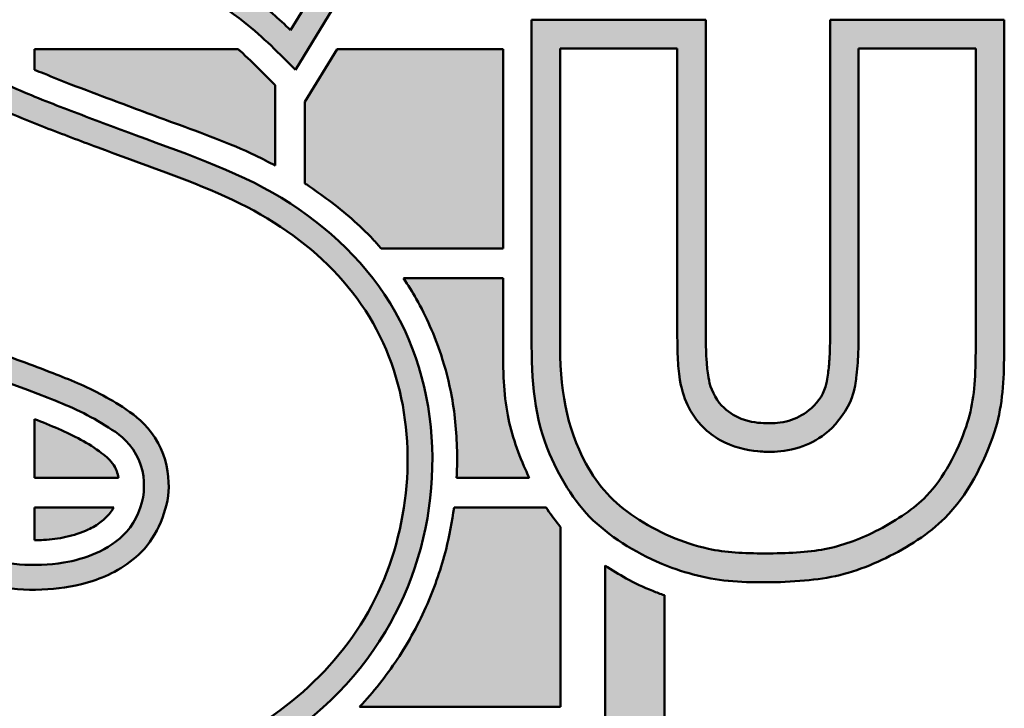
# Model space of a CAD drawing. Header units: inches. Extents: x 12 to 564, y 10 to 374.
# Tile 142 of 159: x 463.11 to 469.71, y 37.15 to 41.76. Entities that reach past the tile are written whole.
import ezdxf
from ezdxf.enums import TextEntityAlignment as Align

# ---------------------------------------------------------------- set-up
doc = ezdxf.new("R2010")
doc.units = ezdxf.units.IN
doc.header["$LTSCALE"] = 16
doc.header["$MEASUREMENT"] = 0
doc.layers.add('No Plot', color=7, linetype='Continuous', lineweight=25, plot=False)
doc.layers.add('Title (ANSI)', color=7, linetype='Continuous', lineweight=50)
doc.styles.get("Standard").update_dxf_attribs({"font": 'arial.ttf'})

# ---------------------------------------------------------------- blocks, each defined once
blk = doc.blocks.new('Title Blocks SB TITLE-KS')
at = {"lineweight": 25}
h = blk.add_hatch(color=256, dxfattribs=at)
edge = h.paths.add_edge_path()
edge.add_arc((48.40152, 4.51475), 0.09685, 0, 90)
edge.add_line((48.40152, 4.61161), (48.05526, 4.61161))
edge.add_arc((48.05526, 4.51475), 0.09685, 90, 180)
edge.add_line((47.95841, 4.51475), (47.95841, 4.0462))
edge.add_arc((48.05526, 4.0462), 0.09685, 180, 270)
edge.add_line((48.05526, 3.94935), (48.40152, 3.94935))
edge.add_arc((48.40152, 4.0462), 0.09685, 270, 360)
edge.add_line((48.49837, 4.0462), (48.49837, 4.14159))
edge.add_spline(control_points=[(48.49837, 4.14159), (48.49674, 4.14216), (48.49127, 4.14423), (48.48285, 4.1482), (48.47639, 4.15214), (48.47352, 4.15405)], knot_values=[0.312367, 0.312367, 0.312367, 0.312367, 0.32717, 0.362458, 0.391961, 0.391961, 0.391961, 0.391961], degree=3, periodic=0)
edge.add_line((48.47352, 4.15405), (48.47352, 4.0462))
edge.add_arc((48.40152, 4.0462), 0.07201, -90, 0, ccw=False)
edge.add_line((48.40152, 3.9742), (48.05526, 3.9742))
edge.add_arc((48.05526, 4.0462), 0.07201, 180, 270, ccw=False)
edge.add_line((47.98326, 4.0462), (47.98326, 4.51475))
edge.add_arc((48.05526, 4.51475), 0.07201, 90, 180, ccw=False)
edge.add_line((48.05526, 4.58676), (48.40152, 4.58676))
edge.add_arc((48.40152, 4.51475), 0.07201, 0, 90, ccw=False)
edge.add_line((48.47352, 4.51475), (48.47352, 4.39432))
edge.add_line((48.47352, 4.39432), (48.49837, 4.39432))
edge.add_line((48.49837, 4.39432), (48.49837, 4.51475))
h = blk.add_hatch(color=256, dxfattribs=at)
edge = h.paths.add_edge_path(flags=0)
edge.add_line((48.12203, 4.19792), (48.07237, 4.12468))
edge.add_spline(control_points=[(48.07237, 4.12468), (48.08389, 4.11436), (48.09548, 4.10497), (48.1369, 4.07786), (48.17135, 4.06544), (48.24063, 4.05715), (48.276, 4.06176), (48.33855, 4.08984), (48.36454, 4.11294), (48.39253, 4.17257), (48.39486, 4.20835), (48.37856, 4.25428), (48.36942, 4.26818), (48.3454, 4.29168), (48.33089, 4.3011), (48.29802, 4.31591), (48.27935, 4.32222), (48.25363, 4.33182), (48.24634, 4.33454), (48.23533, 4.33884), (48.23162, 4.34033), (48.224, 4.34352), (48.22001, 4.34514), (48.21321, 4.34882), (48.21091, 4.3502), (48.20638, 4.35343), (48.20447, 4.35505), (48.20197, 4.35724), (48.20106, 4.35808), (48.199, 4.36015), (48.19699, 4.36238), (48.19312, 4.3686), (48.19131, 4.37405), (48.18977, 4.38455), (48.19071, 4.39197), (48.19852, 4.40627), (48.20538, 4.41189), (48.21682, 4.41762), (48.22254, 4.41883), (48.23386, 4.42083), (48.24174, 4.42163), (48.26144, 4.42055), (48.27079, 4.41817), (48.2967, 4.41012), (48.31235, 4.40213), (48.33186, 4.38735), (48.33705, 4.38273), (48.34187, 4.37809)], knot_values=[-2.611226, -2.611226, -2.611226, -2.611226, -2.473136, -2.473136, -2.145661, -2.145661, -1.818185, -1.818185, -1.490709, -1.490709, -1.163233, -1.163233, -0.99479, -0.99479, -0.826346, -0.826346, -0.657902, -0.657902, -0.591756, -0.591756, -0.558682, -0.558682, -0.525609, -0.525609, -0.510315, -0.510315, -0.49502, -0.49502, -0.487373, -0.487373, -0.479726, -0.479726, -0.467251, -0.467251, -0.439818, -0.439818, -0.412386, -0.412386, -0.379958, -0.379958, -0.329557, -0.329557, -0.253484, -0.253484, -0.126742, -0.126742, -0.073489, -0.073489, -0.073489, -0.073489], degree=3, periodic=0)
edge.add_line((48.34187, 4.37809), (48.38437, 4.44768))
edge.add_spline(control_points=[(48.38437, 4.44768), (48.36984, 4.46058), (48.35492, 4.47092), (48.31603, 4.48994), (48.29255, 4.49679), (48.2444, 4.50262), (48.21998, 4.50151), (48.16496, 4.4877), (48.13463, 4.47054), (48.09741, 4.42244), (48.08876, 4.39067), (48.09406, 4.32612), (48.11238, 4.29672), (48.16204, 4.2633), (48.18843, 4.25407), (48.22454, 4.24123), (48.23339, 4.23805), (48.24908, 4.23194), (48.25609, 4.22915), (48.26707, 4.22317), (48.27011, 4.22144), (48.27824, 4.21571), (48.28291, 4.21157), (48.2898, 4.19909), (48.29087, 4.19254), (48.29065, 4.17731), (48.28581, 4.16628), (48.27312, 4.15344), (48.26581, 4.1499), (48.2526, 4.1455), (48.24636, 4.14453), (48.22631, 4.14321), (48.21314, 4.14575), (48.18202, 4.15533), (48.16451, 4.164), (48.1386, 4.18235), (48.12988, 4.19017), (48.12203, 4.19792)], knot_values=[-2.555229, -2.555229, -2.555229, -2.555229, -2.376769, -2.376769, -2.149637, -2.149637, -1.922505, -1.922505, -1.607123, -1.607123, -1.30312, -1.30312, -0.964844, -0.964844, -0.715304, -0.715304, -0.636453, -0.636453, -0.578469, -0.578469, -0.548739, -0.548739, -0.524389, -0.524389, -0.500038, -0.500038, -0.459859, -0.459859, -0.419679, -0.419679, -0.3795, -0.3795, -0.289027, -0.289027, -0.136823, -0.136823, -0.048673, -0.048673, -0.048673, -0.048673], degree=3, periodic=0)
edge = h.paths.add_edge_path()
edge.add_spline(control_points=[(48.05877, 4.12306), (48.07642, 4.10673), (48.09429, 4.09204), (48.15847, 4.05615), (48.21024, 4.0445), (48.30856, 4.0583), (48.35637, 4.08425), (48.3931, 4.14568), (48.39985, 4.16802), (48.4022, 4.21363), (48.39794, 4.23653), (48.37732, 4.2766), (48.36106, 4.293), (48.32242, 4.31816), (48.29987, 4.32565), (48.2689, 4.33717), (48.26094, 4.34013), (48.2448, 4.34624), (48.23696, 4.34925), (48.22466, 4.35454), (48.22049, 4.35639), (48.21433, 4.36041), (48.21255, 4.36178), (48.20944, 4.36445), (48.20838, 4.36534), (48.20455, 4.36933), (48.20203, 4.37377), (48.20045, 4.38177), (48.2006, 4.38505), (48.20342, 4.39561), (48.20846, 4.40147), (48.21976, 4.40787), (48.22523, 4.40882), (48.23771, 4.41095), (48.2462, 4.41144), (48.26434, 4.40899), (48.27395, 4.40669), (48.29761, 4.3981), (48.31075, 4.39075), (48.33042, 4.3751), (48.33723, 4.36826), (48.34385, 4.36145)], knot_values=[0.037533, 0.037533, 0.037533, 0.037533, 0.245712, 0.245712, 0.69376, 0.69376, 1.141808, 1.141808, 1.351168, 1.351168, 1.560529, 1.560529, 1.769889, 1.769889, 1.97925, 1.97925, 2.052495, 2.052495, 2.125741, 2.125741, 2.160647, 2.160647, 2.175364, 2.175364, 2.190081, 2.190081, 2.204798, 2.204798, 2.226856, 2.226856, 2.25866, 2.25866, 2.299207, 2.299207, 2.357342, 2.357342, 2.438939, 2.438939, 2.556981, 2.556981, 2.637491, 2.637491, 2.637491, 2.637491], degree=3, periodic=0)
edge.add_line((48.34385, 4.36145), (48.39766, 4.44957))
edge.add_spline(control_points=[(48.39766, 4.44957), (48.38525, 4.46139), (48.37272, 4.47156), (48.34147, 4.4899), (48.32364, 4.49766), (48.26483, 4.51421), (48.22114, 4.51509), (48.15046, 4.49178), (48.12138, 4.47317), (48.08532, 4.4202), (48.07761, 4.38649), (48.08465, 4.32746), (48.09673, 4.30286), (48.13207, 4.26884), (48.15172, 4.25791), (48.19505, 4.24018), (48.21726, 4.23329), (48.2482, 4.22115), (48.25622, 4.21779), (48.26789, 4.21032), (48.27184, 4.20824), (48.27987, 4.19697), (48.28078, 4.19046), (48.27987, 4.17908), (48.27697, 4.17256), (48.26952, 4.16416), (48.26482, 4.16119), (48.25583, 4.15723), (48.25129, 4.15605), (48.23437, 4.15321), (48.22193, 4.15456), (48.19929, 4.16046), (48.18886, 4.16469), (48.16147, 4.17777), (48.14516, 4.18953), (48.12778, 4.20666), (48.12415, 4.21045), (48.12058, 4.21423)], knot_values=[0.02353, 0.02353, 0.02353, 0.02353, 0.173405, 0.173405, 0.346811, 0.346811, 0.721067, 0.721067, 1.018589, 1.018589, 1.316111, 1.316111, 1.56375, 1.56375, 1.767978, 1.767978, 1.972206, 1.972206, 2.042372, 2.042372, 2.075171, 2.075171, 2.10797, 2.10797, 2.140769, 2.140769, 2.173568, 2.173568, 2.206366, 2.206366, 2.298331, 2.298331, 2.390296, 2.390296, 2.545872, 2.545872, 2.590393, 2.590393, 2.590393, 2.590393], degree=3, periodic=0)
edge.add_line((48.12058, 4.21423), (48.05877, 4.12306))
h = blk.add_hatch(color=256, dxfattribs=at)
edge = h.paths.add_edge_path(flags=0)
edge.add_spline(control_points=[(48.45468, 4.24935), (48.45463, 4.22776), (48.45716, 4.21204), (48.47084, 4.18711), (48.47694, 4.18044), (48.49531, 4.16809), (48.50617, 4.16343), (48.52413, 4.15946), (48.53155, 4.15913), (48.54964, 4.15915), (48.55837, 4.15951), (48.57262, 4.16228), (48.57972, 4.16483), (48.59456, 4.17225), (48.60199, 4.17715), (48.61399, 4.18877), (48.62007, 4.19934), (48.62735, 4.21926), (48.62833, 4.22673), (48.62875, 4.24105), (48.62878, 4.24524), (48.62881, 4.24934)], knot_values=[-1.0351, -1.0351, -1.0351, -1.0351, -0.845278, -0.845278, -0.724245, -0.724245, -0.603213, -0.603213, -0.51975, -0.51975, -0.436286, -0.436286, -0.352823, -0.352823, -0.26259, -0.26259, -0.136738, -0.136738, -0.03667, -0.03667, 0, 0, 0, 0], degree=3, periodic=0)
edge.add_line((48.62881, 4.24934), (48.62881, 4.37047))
edge.add_line((48.62881, 4.37047), (48.57971, 4.37047))
edge.add_line((48.57971, 4.37047), (48.57971, 4.24935))
edge.add_spline(control_points=[(48.57971, 4.24935), (48.57968, 4.2471), (48.57965, 4.24504), (48.57944, 4.23961), (48.57907, 4.23565), (48.57855, 4.23125), (48.57819, 4.22792), (48.57519, 4.21959), (48.57103, 4.21366), (48.56339, 4.20714), (48.56026, 4.20549), (48.55237, 4.20253), (48.54763, 4.2018), (48.54135, 4.2016), (48.54061, 4.20163), (48.53327, 4.20221), (48.52676, 4.20366), (48.51916, 4.208), (48.5167, 4.20985), (48.51229, 4.21422), (48.50956, 4.21816), (48.50653, 4.22458), (48.50547, 4.22863), (48.50444, 4.23434), (48.50426, 4.23672), (48.50383, 4.24369), (48.5039, 4.24626), (48.5038, 4.24935)], knot_values=[-0.185107, -0.185107, -0.185107, -0.185107, -0.169088, -0.169088, -0.145818, -0.145818, -0.135706, -0.135706, -0.123096, -0.123096, -0.110487, -0.110487, -0.097877, -0.097877, -0.085267, -0.085267, -0.068464, -0.068464, -0.060062, -0.060062, -0.05166, -0.05166, -0.043258, -0.043258, -0.022628, -0.022628, 0, 0, 0, 0], degree=3, periodic=0)
edge.add_line((48.5038, 4.24935), (48.5038, 4.37047))
edge.add_line((48.5038, 4.37047), (48.45468, 4.37047))
edge.add_line((48.45468, 4.37047), (48.45468, 4.24935))
edge = h.paths.add_edge_path()
edge.add_line((48.64074, 4.38239), (48.56779, 4.38239))
edge.add_line((48.56779, 4.38239), (48.56779, 4.24935))
edge.add_spline(control_points=[(48.56779, 4.24935), (48.56774, 4.24638), (48.5677, 4.24341), (48.56737, 4.23841), (48.5672, 4.2365), (48.56668, 4.23259), (48.56657, 4.22998), (48.56291, 4.22225), (48.55947, 4.21918), (48.55424, 4.21591), (48.55149, 4.21468), (48.54464, 4.21342), (48.54256, 4.21363), (48.53859, 4.21368), (48.53423, 4.21395), (48.52743, 4.21677), (48.52487, 4.21841), (48.51976, 4.22377), (48.5176, 4.22867), (48.5164, 4.23507), (48.51633, 4.2362), (48.51574, 4.24303), (48.51585, 4.24577), (48.51572, 4.24935)], knot_values=[0, 0, 0, 0, 0.023718, 0.023718, 0.037964, 0.037964, 0.052211, 0.052211, 0.066457, 0.066457, 0.080704, 0.080704, 0.09495, 0.09495, 0.111952, 0.111952, 0.126093, 0.126093, 0.140233, 0.140233, 0.158287, 0.158287, 0.185107, 0.185107, 0.185107, 0.185107], degree=3, periodic=0)
edge.add_line((48.51572, 4.24935), (48.51572, 4.38239))
edge.add_line((48.51572, 4.38239), (48.44276, 4.38239))
edge.add_line((48.44276, 4.38239), (48.44276, 4.24935))
edge.add_spline(control_points=[(48.44276, 4.24935), (48.44271, 4.23118), (48.44382, 4.21583), (48.45522, 4.18948), (48.46161, 4.179), (48.4788, 4.16391), (48.49007, 4.15727), (48.51102, 4.14971), (48.52068, 4.14764), (48.54103, 4.14679), (48.55299, 4.14713), (48.5725, 4.14961), (48.58203, 4.15275), (48.60026, 4.16166), (48.60925, 4.16741), (48.62509, 4.18315), (48.63223, 4.19666), (48.6398, 4.21975), (48.64047, 4.22938), (48.6407, 4.24352), (48.64072, 4.24646), (48.64074, 4.24934)], knot_values=[0, 0, 0, 0, 0.155412, 0.155412, 0.272387, 0.272387, 0.389362, 0.389362, 0.485779, 0.485779, 0.582195, 0.582195, 0.678612, 0.678612, 0.775028, 0.775028, 0.910851, 0.910851, 1.009598, 1.009598, 1.0351, 1.0351, 1.0351, 1.0351], degree=3, periodic=0)
edge.add_line((48.64074, 4.24934), (48.64074, 4.38239))
h = blk.add_hatch(color=256, dxfattribs=at)
edge = h.paths.add_edge_path()
edge.add_line((48.2346, 4.37015), (48.2346, 4.36155))
edge.add_spline(control_points=[(48.2346, 4.36155), (48.23592, 4.361), (48.241, 4.35893), (48.25181, 4.35461), (48.27005, 4.34781), (48.2959, 4.33812), (48.31909, 4.32987), (48.33271, 4.32289), (48.33542, 4.32141)], knot_values=[0.555083, 0.555083, 0.555083, 0.555083, 0.567375, 0.602123, 0.654854, 0.734241, 0.838869, 0.865294, 0.865294, 0.865294, 0.865294], degree=3, periodic=0)
edge.add_line((48.33542, 4.32141), (48.33542, 4.35504))
edge.add_spline(control_points=[(48.33542, 4.35504), (48.33333, 4.35713), (48.32849, 4.36198), (48.32335, 4.36707), (48.32013, 4.3699), (48.31984, 4.37015)], knot_values=[0.041752, 0.041752, 0.041752, 0.041752, 0.06708, 0.100477, 0.103769, 0.103769, 0.103769, 0.103769], degree=3, periodic=0)
edge.add_line((48.31984, 4.37015), (48.2346, 4.37015))
h = blk.add_hatch(color=256, dxfattribs=at)
edge = h.paths.add_edge_path()
edge.add_spline(control_points=[(48.34784, 4.31396), (48.34809, 4.31379), (48.35153, 4.31153), (48.36155, 4.30443), (48.37207, 4.29543), (48.37868, 4.28802), (48.37982, 4.28669)], knot_values=[0.906651, 0.906651, 0.906651, 0.906651, 0.90917, 0.941929, 1.011995, 1.027017, 1.027017, 1.027017, 1.027017], degree=3, periodic=0)
edge.add_line((48.37982, 4.28669), (48.43083, 4.28669))
edge.add_line((48.43083, 4.28669), (48.43083, 4.37015))
edge.add_line((48.43083, 4.37015), (48.36129, 4.37015))
edge.add_line((48.36129, 4.37015), (48.34784, 4.34813))
edge.add_line((48.34784, 4.34813), (48.34784, 4.31396))
h = blk.add_hatch(color=256, dxfattribs=at)
edge = h.paths.add_edge_path()
edge.add_spline(control_points=[(48.38919, 4.27427), (48.39107, 4.27146), (48.39731, 4.26132), (48.40459, 4.2448), (48.41029, 4.2228), (48.41174, 4.20539), (48.41154, 4.19404), (48.41139, 4.19081)], knot_values=[1.071466, 1.071466, 1.071466, 1.071466, 1.100369, 1.173443, 1.225153, 1.294598, 1.322345, 1.322345, 1.322345, 1.322345], degree=3, periodic=0)
edge.add_line((48.41139, 4.19081), (48.44179, 4.19081))
edge.add_spline(control_points=[(48.44179, 4.19081), (48.44124, 4.19194), (48.43706, 4.2008), (48.43241, 4.21476), (48.43078, 4.23355), (48.43081, 4.24382), (48.43083, 4.24935)], knot_values=[0, 0, 0, 0, 0.010768, 0.083825, 0.124461, 0.17188, 0.17188, 0.17188, 0.17188], degree=3, periodic=0)
edge.add_line((48.43083, 4.24935), (48.43083, 4.27427))
edge.add_line((48.43083, 4.27427), (48.38919, 4.27427))
h = blk.add_hatch(color=256, dxfattribs=at)
edge = h.paths.add_edge_path()
edge.add_spline(control_points=[(48.26975, 4.19081), (48.26941, 4.19265), (48.26799, 4.19681), (48.25927, 4.20425), (48.24773, 4.2101), (48.23799, 4.21405), (48.2346, 4.21536)], knot_values=[1966.349707, 1966.349707, 1966.349707, 1966.349707, 1982.19095, 2002.907504, 2061.8723, 2093.061573, 2093.061573, 2093.061573, 2093.061573], degree=3, periodic=0)
edge.add_line((48.2346, 4.21536), (48.2346, 4.19081))
edge.add_line((48.2346, 4.19081), (48.26975, 4.19081))
h = blk.add_hatch(color=256, dxfattribs=at)
edge = h.paths.add_edge_path()
edge.add_line((48.2346, 4.17839), (48.2346, 4.16462))
edge.add_spline(control_points=[(48.2346, 4.16462), (48.23587, 4.16463), (48.24028, 4.16479), (48.24792, 4.16576), (48.2561, 4.16833), (48.26232, 4.17197), (48.26578, 4.17535), (48.26735, 4.17759), (48.26782, 4.17839)], knot_values=[2129.62752, 2129.62752, 2129.62752, 2129.62752, 2140.522986, 2167.432622, 2195.448804, 2213.336559, 2228.733772, 2236.572499, 2236.572499, 2236.572499, 2236.572499], degree=3, periodic=0)
edge.add_line((48.26782, 4.17839), (48.2346, 4.17839))
h = blk.add_hatch(color=256, dxfattribs=at)
edge = h.paths.add_edge_path()
edge.add_spline(control_points=[(48.41029, 4.17839), (48.40952, 4.17248), (48.40689, 4.15872), (48.39949, 4.13704), (48.38733, 4.11472), (48.37654, 4.10107), (48.37073, 4.09492)], knot_values=[1.357971, 1.357971, 1.357971, 1.357971, 1.409019, 1.477651, 1.553467, 1.625834, 1.625834, 1.625834, 1.625834], degree=3, periodic=0)
edge.add_line((48.37073, 4.09492), (48.45489, 4.09492))
edge.add_line((48.45489, 4.09492), (48.45489, 4.17016))
edge.add_spline(control_points=[(48.45489, 4.17016), (48.45293, 4.17252), (48.45092, 4.17527), (48.44904, 4.17811), (48.44886, 4.17839)], knot_values=[0.212704, 0.212704, 0.212704, 0.212704, 0.238923, 0.24178, 0.24178, 0.24178, 0.24178], degree=3, periodic=0)
edge.add_line((48.44886, 4.17839), (48.41029, 4.17839))
at = {"layer": 'No Plot', "color": 7, "linetype": 'Continuous', "lineweight": 25}
for p, q in [((48.39766, 4.44957), (48.34385, 4.36145)), ((48.38437, 4.44768), (48.34187, 4.37809)), ((48.51572, 4.38239), (48.44276, 4.38239)), ((48.44276, 4.38239), (48.44276, 4.24935)), ((48.51572, 4.38239), (48.51572, 4.24935)), ((48.56779, 4.38239), (48.64074, 4.38239)), ((48.56779, 4.38239), (48.56779, 4.24935)), ((48.64074, 4.38239), (48.64074, 4.24934)), ((48.2346, 4.37015), (48.31984, 4.37015)), ((48.2346, 4.36155), (48.2346, 4.37015)), ((48.36129, 4.37015), (48.34784, 4.34813)), ((48.36129, 4.37015), (48.43083, 4.37015)), ((48.43083, 4.37015), (48.43083, 4.28669)), ((48.5038, 4.37047), (48.45468, 4.37047)), ((48.45468, 4.37047), (48.45468, 4.24935)), ((48.5038, 4.37047), (48.5038, 4.24935)), ((48.57971, 4.37047), (48.62881, 4.37047)), ((48.57971, 4.37047), (48.57971, 4.24935)), ((48.62881, 4.37047), (48.62881, 4.24934)), ((48.33542, 4.32141), (48.33542, 4.35504)), ((48.34784, 4.31396), (48.34784, 4.34813)), ((48.43083, 4.28669), (48.37982, 4.28669)), ((48.43083, 4.27427), (48.38919, 4.27427)), ((48.43083, 4.27427), (48.43083, 4.24935)), ((48.2346, 4.19081), (48.2346, 4.21536)), ((48.2346, 4.19081), (48.26975, 4.19081)), ((48.41139, 4.19081), (48.44179, 4.19081)), ((48.2346, 4.17839), (48.26782, 4.17839)), ((48.2346, 4.16462), (48.2346, 4.17839)), ((48.41029, 4.17839), (48.44886, 4.17839)), ((48.45489, 4.09492), (48.45489, 4.17016)), ((48.47352, 4.15405), (48.47352, 4.0462)), ((48.49837, 4.14159), (48.49837, 4.0462)), ((48.37073, 4.09492), (48.45489, 4.09492))]:
    blk.add_line(p, q, dxfattribs=at)
for points, knots in [([(48.39766, 4.44957), (48.38525, 4.46139), (48.37272, 4.47156), (48.34147, 4.4899), (48.32364, 4.49766), (48.26483, 4.51421), (48.22114, 4.51509), (48.15046, 4.49178), (48.12138, 4.47317), (48.08532, 4.4202), (48.07761, 4.38649), (48.08465, 4.32746), (48.09673, 4.30286), (48.13207, 4.26884), (48.15172, 4.25791), (48.19505, 4.24018), (48.21726, 4.23329), (48.2482, 4.22115), (48.25622, 4.21779), (48.26789, 4.21032), (48.27184, 4.20824), (48.27987, 4.19697), (48.28078, 4.19046), (48.27987, 4.17908), (48.27697, 4.17256), (48.26952, 4.16416), (48.26482, 4.16119), (48.25583, 4.15723), (48.25129, 4.15605), (48.23437, 4.15321), (48.22193, 4.15456), (48.19929, 4.16046), (48.18886, 4.16469), (48.16147, 4.17777), (48.14516, 4.18953), (48.12778, 4.20666), (48.12415, 4.21045), (48.12058, 4.21423)], [0.02353, 0.02353, 0.02353, 0.02353, 0.173405, 0.173405, 0.346811, 0.346811, 0.721067, 0.721067, 1.018589, 1.018589, 1.316111, 1.316111, 1.56375, 1.56375, 1.767978, 1.767978, 1.972206, 1.972206, 2.042372, 2.042372, 2.075171, 2.075171, 2.10797, 2.10797, 2.140769, 2.140769, 2.173568, 2.173568, 2.206366, 2.206366, 2.298331, 2.298331, 2.390296, 2.390296, 2.545872, 2.545872, 2.590393, 2.590393, 2.590393, 2.590393]), ([(48.38437, 4.44768), (48.36984, 4.46058), (48.35492, 4.47092), (48.31603, 4.48994), (48.29255, 4.49679), (48.2444, 4.50262), (48.21998, 4.50151), (48.16496, 4.4877), (48.13463, 4.47054), (48.09741, 4.42244), (48.08876, 4.39067), (48.09406, 4.32612), (48.11238, 4.29672), (48.16204, 4.2633), (48.18843, 4.25407), (48.22454, 4.24123), (48.23339, 4.23805), (48.24908, 4.23194), (48.25609, 4.22915), (48.26707, 4.22317), (48.27011, 4.22144), (48.27824, 4.21571), (48.28291, 4.21157), (48.2898, 4.19909), (48.29087, 4.19254), (48.29065, 4.17731), (48.28581, 4.16628), (48.27312, 4.15344), (48.26581, 4.1499), (48.2526, 4.1455), (48.24636, 4.14453), (48.22631, 4.14321), (48.21314, 4.14575), (48.18202, 4.15533), (48.16451, 4.164), (48.1386, 4.18235), (48.12988, 4.19017), (48.12203, 4.19792)], [0.048673, 0.048673, 0.048673, 0.048673, 0.227132, 0.227132, 0.454264, 0.454264, 0.681396, 0.681396, 0.996778, 0.996778, 1.300781, 1.300781, 1.639057, 1.639057, 1.888597, 1.888597, 1.967449, 1.967449, 2.025432, 2.025432, 2.055162, 2.055162, 2.079512, 2.079512, 2.103863, 2.103863, 2.144043, 2.144043, 2.184222, 2.184222, 2.224401, 2.224401, 2.314875, 2.314875, 2.467078, 2.467078, 2.555229, 2.555229, 2.555229, 2.555229]), ([(48.34187, 4.37809), (48.33705, 4.38273), (48.33186, 4.38735), (48.31235, 4.40213), (48.2967, 4.41012), (48.27079, 4.41817), (48.26144, 4.42055), (48.24174, 4.42163), (48.23386, 4.42083), (48.22254, 4.41883), (48.21682, 4.41762), (48.20538, 4.41189), (48.19852, 4.40627), (48.19071, 4.39197), (48.18977, 4.38455), (48.19131, 4.37405), (48.19312, 4.3686), (48.19699, 4.36238), (48.199, 4.36015), (48.20106, 4.35808), (48.20197, 4.35724), (48.20447, 4.35505), (48.20638, 4.35343), (48.21091, 4.3502), (48.21321, 4.34882), (48.22001, 4.34514), (48.224, 4.34352), (48.23162, 4.34033), (48.23533, 4.33884), (48.24634, 4.33454), (48.25363, 4.33182), (48.27935, 4.32222), (48.29802, 4.31591), (48.33089, 4.3011), (48.3454, 4.29168), (48.36942, 4.26818), (48.37856, 4.25428), (48.39486, 4.20835), (48.39253, 4.17257), (48.36454, 4.11294), (48.33855, 4.08984), (48.276, 4.06176), (48.24063, 4.05715), (48.17135, 4.06544), (48.1369, 4.07786), (48.09548, 4.10497), (48.08389, 4.11436), (48.07237, 4.12468)], [0.073489, 0.073489, 0.073489, 0.073489, 0.126742, 0.126742, 0.253484, 0.253484, 0.329557, 0.329557, 0.379958, 0.379958, 0.412386, 0.412386, 0.439818, 0.439818, 0.467251, 0.467251, 0.479726, 0.479726, 0.487373, 0.487373, 0.49502, 0.49502, 0.510315, 0.510315, 0.525609, 0.525609, 0.558682, 0.558682, 0.591756, 0.591756, 0.657902, 0.657902, 0.826346, 0.826346, 0.99479, 0.99479, 1.163233, 1.163233, 1.490709, 1.490709, 1.818185, 1.818185, 2.145661, 2.145661, 2.473136, 2.473136, 2.611226, 2.611226, 2.611226, 2.611226]), ([(48.34385, 4.36145), (48.33723, 4.36826), (48.33042, 4.3751), (48.31075, 4.39075), (48.29761, 4.3981), (48.27395, 4.40669), (48.26434, 4.40899), (48.2462, 4.41144), (48.23771, 4.41095), (48.22523, 4.40882), (48.21976, 4.40787), (48.20846, 4.40147), (48.20342, 4.39561), (48.2006, 4.38505), (48.20045, 4.38177), (48.20203, 4.37377), (48.20455, 4.36933), (48.20838, 4.36534), (48.20944, 4.36445), (48.21255, 4.36178), (48.21433, 4.36041), (48.22049, 4.35639), (48.22466, 4.35454), (48.23696, 4.34925), (48.2448, 4.34624), (48.26094, 4.34013), (48.2689, 4.33717), (48.29987, 4.32565), (48.32242, 4.31816), (48.36106, 4.293), (48.37732, 4.2766), (48.39794, 4.23653), (48.4022, 4.21363), (48.39985, 4.16802), (48.3931, 4.14568), (48.35637, 4.08425), (48.30856, 4.0583), (48.21024, 4.0445), (48.15847, 4.05615), (48.09429, 4.09204), (48.07642, 4.10673), (48.05877, 4.12306)], [0.037533, 0.037533, 0.037533, 0.037533, 0.118042, 0.118042, 0.236085, 0.236085, 0.317682, 0.317682, 0.375817, 0.375817, 0.416364, 0.416364, 0.448168, 0.448168, 0.470226, 0.470226, 0.484943, 0.484943, 0.499659, 0.499659, 0.514376, 0.514376, 0.549283, 0.549283, 0.622528, 0.622528, 0.695774, 0.695774, 0.905134, 0.905134, 1.114495, 1.114495, 1.323855, 1.323855, 1.533216, 1.533216, 1.981264, 1.981264, 2.429311, 2.429311, 2.637491, 2.637491, 2.637491, 2.637491]), ([(48.33542, 4.35504), (48.33333, 4.35713), (48.32849, 4.36198), (48.32335, 4.36707), (48.32013, 4.3699), (48.31984, 4.37015)], [0.04175222, 0.04175222, 0.04175222, 0.04175222, 0.06707966, 0.10047659, 0.10376861, 0.10376861, 0.10376861, 0.10376861]), ([(48.2346, 4.36155), (48.23592, 4.361), (48.241, 4.35893), (48.25181, 4.35461), (48.27005, 4.34781), (48.2959, 4.33812), (48.31909, 4.32987), (48.33271, 4.32289), (48.33542, 4.32141)], [0.5550829, 0.5550829, 0.5550829, 0.5550829, 0.5673747, 0.6021228, 0.6548538, 0.7342409, 0.8388687, 0.8652939, 0.8652939, 0.8652939, 0.8652939]), ([(48.34784, 4.31396), (48.34809, 4.31379), (48.35153, 4.31153), (48.36155, 4.30443), (48.37207, 4.29543), (48.37868, 4.28802), (48.37982, 4.28669)], [0.9066514, 0.9066514, 0.9066514, 0.9066514, 0.90917, 0.9419293, 1.0119952, 1.0270165, 1.0270165, 1.0270165, 1.0270165]), ([(48.38919, 4.27427), (48.39107, 4.27146), (48.39731, 4.26132), (48.40459, 4.2448), (48.41029, 4.2228), (48.41174, 4.20539), (48.41154, 4.19404), (48.41139, 4.19081)], [1.0714656, 1.0714656, 1.0714656, 1.0714656, 1.1003695, 1.1734433, 1.2251534, 1.2945979, 1.3223448, 1.3223448, 1.3223448, 1.3223448]), ([(48.43083, 4.24935), (48.43081, 4.24382), (48.43078, 4.23355), (48.43241, 4.21476), (48.43706, 4.2008), (48.44124, 4.19194), (48.44179, 4.19081)], [0, 0, 0, 0, 0.047419, 0.0880547, 0.1611119, 0.1718798, 0.1718798, 0.1718798, 0.1718798]), ([(48.44276, 4.24935), (48.44271, 4.23118), (48.44382, 4.21583), (48.45522, 4.18948), (48.46161, 4.179), (48.4788, 4.16391), (48.49007, 4.15727), (48.51102, 4.14971), (48.52068, 4.14764), (48.54103, 4.14679), (48.55299, 4.14713), (48.5725, 4.14961), (48.58203, 4.15275), (48.60026, 4.16166), (48.60925, 4.16741), (48.62509, 4.18315), (48.63223, 4.19666), (48.6398, 4.21975), (48.64047, 4.22938), (48.6407, 4.24352), (48.64072, 4.24646), (48.64074, 4.24934)], [0, 0, 0, 0, 0.155412, 0.155412, 0.272387, 0.272387, 0.389362, 0.389362, 0.485779, 0.485779, 0.582195, 0.582195, 0.678612, 0.678612, 0.775028, 0.775028, 0.910851, 0.910851, 1.009598, 1.009598, 1.0351, 1.0351, 1.0351, 1.0351]), ([(48.45468, 4.24935), (48.45463, 4.22776), (48.45716, 4.21204), (48.47084, 4.18711), (48.47694, 4.18044), (48.49531, 4.16809), (48.50617, 4.16343), (48.52413, 4.15946), (48.53155, 4.15913), (48.54964, 4.15915), (48.55837, 4.15951), (48.57262, 4.16228), (48.57972, 4.16483), (48.59456, 4.17225), (48.60199, 4.17715), (48.61399, 4.18877), (48.62007, 4.19934), (48.62735, 4.21926), (48.62833, 4.22673), (48.62875, 4.24105), (48.62878, 4.24524), (48.62881, 4.24934)], [0, 0, 0, 0, 0.189822, 0.189822, 0.310855, 0.310855, 0.431887, 0.431887, 0.51535, 0.51535, 0.598814, 0.598814, 0.682277, 0.682277, 0.77251, 0.77251, 0.898362, 0.898362, 0.99843, 0.99843, 1.0351, 1.0351, 1.0351, 1.0351]), ([(48.5038, 4.24935), (48.5039, 4.24626), (48.50383, 4.24369), (48.50426, 4.23672), (48.50444, 4.23434), (48.50547, 4.22863), (48.50653, 4.22458), (48.50956, 4.21816), (48.51229, 4.21422), (48.5167, 4.20985), (48.51916, 4.208), (48.52676, 4.20366), (48.53327, 4.20221), (48.54061, 4.20163), (48.54135, 4.2016), (48.54763, 4.2018), (48.55237, 4.20253), (48.56026, 4.20549), (48.56339, 4.20714), (48.57103, 4.21366), (48.57519, 4.21959), (48.57819, 4.22792), (48.57855, 4.23125), (48.57907, 4.23565), (48.57944, 4.23961), (48.57965, 4.24504), (48.57968, 4.2471), (48.57971, 4.24935)], [0, 0, 0, 0, 0.0226278, 0.0226278, 0.0432582, 0.0432582, 0.05166, 0.05166, 0.0600618, 0.0600618, 0.0684636, 0.0684636, 0.0852672, 0.0852672, 0.0978769, 0.0978769, 0.1104866, 0.1104866, 0.1230962, 0.1230962, 0.1357059, 0.1357059, 0.1458181, 0.1458181, 0.1690875, 0.1690875, 0.1851075, 0.1851075, 0.1851075, 0.1851075]), ([(48.51572, 4.24935), (48.51585, 4.24577), (48.51574, 4.24303), (48.51633, 4.2362), (48.5164, 4.23507), (48.5176, 4.22867), (48.51976, 4.22377), (48.52487, 4.21841), (48.52743, 4.21677), (48.53423, 4.21395), (48.53859, 4.21368), (48.54256, 4.21363), (48.54464, 4.21342), (48.55149, 4.21468), (48.55424, 4.21591), (48.55947, 4.21918), (48.56291, 4.22225), (48.56657, 4.22998), (48.56668, 4.23259), (48.5672, 4.2365), (48.56737, 4.23841), (48.5677, 4.24341), (48.56774, 4.24638), (48.56779, 4.24935)], [0, 0, 0, 0, 0.0268204, 0.0268204, 0.0448742, 0.0448742, 0.0590147, 0.0590147, 0.0731552, 0.0731552, 0.0901574, 0.0901574, 0.1044038, 0.1044038, 0.1186502, 0.1186502, 0.1328966, 0.1328966, 0.147143, 0.147143, 0.1613894, 0.1613894, 0.1851075, 0.1851075, 0.1851075, 0.1851075]), ([(48.2346, 4.21536), (48.23799, 4.21405), (48.24773, 4.2101), (48.25927, 4.20425), (48.26799, 4.19681), (48.26941, 4.19265), (48.26975, 4.19081)], [1966.349707, 1966.349707, 1966.349707, 1966.349707, 1997.53898, 2056.503776, 2077.22033, 2093.061573, 2093.061573, 2093.061573, 2093.061573]), ([(48.26782, 4.17839), (48.26735, 4.17759), (48.26578, 4.17535), (48.26232, 4.17197), (48.2561, 4.16833), (48.24792, 4.16576), (48.24028, 4.16479), (48.23587, 4.16463), (48.2346, 4.16462)], [2129.62752, 2129.62752, 2129.62752, 2129.62752, 2137.466247, 2152.86346, 2170.751215, 2198.767397, 2225.677033, 2236.572499, 2236.572499, 2236.572499, 2236.572499]), ([(48.41029, 4.17839), (48.40952, 4.17248), (48.40689, 4.15872), (48.39949, 4.13704), (48.38733, 4.11472), (48.37654, 4.10107), (48.37073, 4.09492)], [1.3579709, 1.3579709, 1.3579709, 1.3579709, 1.4090191, 1.4776507, 1.5534669, 1.6258342, 1.6258342, 1.6258342, 1.6258342]), ([(48.44886, 4.17839), (48.44904, 4.17811), (48.45092, 4.17527), (48.45293, 4.17252), (48.45489, 4.17016)], [0.21270383, 0.21270383, 0.21270383, 0.21270383, 0.21556073, 0.24178015, 0.24178015, 0.24178015, 0.24178015]), ([(48.47352, 4.15405), (48.47639, 4.15214), (48.48285, 4.1482), (48.49127, 4.14423), (48.49674, 4.14216), (48.49837, 4.14159)], [0.31236689, 0.31236689, 0.31236689, 0.31236689, 0.34186974, 0.37715804, 0.39196074, 0.39196074, 0.39196074, 0.39196074])]:
    blk.add_open_spline(points, degree=3, knots=knots, dxfattribs=at)
at = {"layer": 'Title (ANSI)'}
for p, q in [((48.34385, 4.36145), (48.39766, 4.44957)), ((48.38437, 4.44768), (48.34187, 4.37809)), ((48.51572, 4.38239), (48.44276, 4.38239)), ((48.44276, 4.38239), (48.44276, 4.24935)), ((48.51572, 4.24935), (48.51572, 4.38239)), ((48.64074, 4.38239), (48.56779, 4.38239)), ((48.56779, 4.38239), (48.56779, 4.24935)), ((48.64074, 4.24934), (48.64074, 4.38239)), ((48.2346, 4.37015), (48.2346, 4.36155)), ((48.31984, 4.37015), (48.2346, 4.37015)), ((48.36129, 4.37015), (48.34784, 4.34813)), ((48.43083, 4.37015), (48.36129, 4.37015)), ((48.43083, 4.28669), (48.43083, 4.37015)), ((48.45468, 4.24935), (48.45468, 4.37047)), ((48.45468, 4.37047), (48.5038, 4.37047)), ((48.5038, 4.37047), (48.5038, 4.24935)), ((48.57971, 4.24935), (48.57971, 4.37047)), ((48.57971, 4.37047), (48.62881, 4.37047)), ((48.62881, 4.37047), (48.62881, 4.24934)), ((48.33542, 4.32141), (48.33542, 4.35504)), ((48.34784, 4.34813), (48.34784, 4.31396)), ((48.37982, 4.28669), (48.43083, 4.28669)), ((48.43083, 4.27427), (48.38919, 4.27427)), ((48.43083, 4.24935), (48.43083, 4.27427)), ((48.2346, 4.21536), (48.2346, 4.19081)), ((48.2346, 4.19081), (48.26975, 4.19081)), ((48.41139, 4.19081), (48.44179, 4.19081)), ((48.2346, 4.17839), (48.2346, 4.16462)), ((48.26782, 4.17839), (48.2346, 4.17839)), ((48.44886, 4.17839), (48.41029, 4.17839)), ((48.45489, 4.09492), (48.45489, 4.17016)), ((48.47352, 4.15405), (48.47352, 4.0462)), ((48.49837, 4.0462), (48.49837, 4.14159)), ((48.37073, 4.09492), (48.45489, 4.09492))]:
    blk.add_line(p, q, dxfattribs=at)
for points, knots in [([(48.39766, 4.44957), (48.38525, 4.46139), (48.37272, 4.47156), (48.34147, 4.4899), (48.32364, 4.49766), (48.26483, 4.51421), (48.22114, 4.51509), (48.15046, 4.49178), (48.12138, 4.47317), (48.08532, 4.4202), (48.07761, 4.38649), (48.08465, 4.32746), (48.09673, 4.30286), (48.13207, 4.26884), (48.15172, 4.25791), (48.19505, 4.24018), (48.21726, 4.23329), (48.2482, 4.22115), (48.25622, 4.21779), (48.26789, 4.21032), (48.27184, 4.20824), (48.27987, 4.19697), (48.28078, 4.19046), (48.27987, 4.17908), (48.27697, 4.17256), (48.26952, 4.16416), (48.26482, 4.16119), (48.25583, 4.15723), (48.25129, 4.15605), (48.23437, 4.15321), (48.22193, 4.15456), (48.19929, 4.16046), (48.18886, 4.16469), (48.16147, 4.17777), (48.14516, 4.18953), (48.12778, 4.20666), (48.12415, 4.21045), (48.12058, 4.21423)], [0.02353, 0.02353, 0.02353, 0.02353, 0.173405, 0.173405, 0.346811, 0.346811, 0.721067, 0.721067, 1.018589, 1.018589, 1.316111, 1.316111, 1.56375, 1.56375, 1.767978, 1.767978, 1.972206, 1.972206, 2.042372, 2.042372, 2.075171, 2.075171, 2.10797, 2.10797, 2.140769, 2.140769, 2.173568, 2.173568, 2.206366, 2.206366, 2.298331, 2.298331, 2.390296, 2.390296, 2.545872, 2.545872, 2.590393, 2.590393, 2.590393, 2.590393]), ([(48.12203, 4.19792), (48.12988, 4.19017), (48.1386, 4.18235), (48.16451, 4.164), (48.18202, 4.15533), (48.21314, 4.14575), (48.22631, 4.14321), (48.24636, 4.14453), (48.2526, 4.1455), (48.26581, 4.1499), (48.27312, 4.15344), (48.28581, 4.16628), (48.29065, 4.17731), (48.29087, 4.19254), (48.2898, 4.19909), (48.28291, 4.21157), (48.27824, 4.21571), (48.27011, 4.22144), (48.26707, 4.22317), (48.25609, 4.22915), (48.24908, 4.23194), (48.23339, 4.23805), (48.22454, 4.24123), (48.18843, 4.25407), (48.16204, 4.2633), (48.11238, 4.29672), (48.09406, 4.32612), (48.08876, 4.39067), (48.09741, 4.42244), (48.13463, 4.47054), (48.16496, 4.4877), (48.21998, 4.50151), (48.2444, 4.50262), (48.29255, 4.49679), (48.31603, 4.48994), (48.35492, 4.47092), (48.36984, 4.46058), (48.38437, 4.44768)], [0.048673, 0.048673, 0.048673, 0.048673, 0.136823, 0.136823, 0.289027, 0.289027, 0.3795, 0.3795, 0.419679, 0.419679, 0.459859, 0.459859, 0.500038, 0.500038, 0.524389, 0.524389, 0.548739, 0.548739, 0.578469, 0.578469, 0.636453, 0.636453, 0.715304, 0.715304, 0.964844, 0.964844, 1.30312, 1.30312, 1.607123, 1.607123, 1.922505, 1.922505, 2.149637, 2.149637, 2.376769, 2.376769, 2.555229, 2.555229, 2.555229, 2.555229]), ([(48.34187, 4.37809), (48.33705, 4.38273), (48.33186, 4.38735), (48.31235, 4.40213), (48.2967, 4.41012), (48.27079, 4.41817), (48.26144, 4.42055), (48.24174, 4.42163), (48.23386, 4.42083), (48.22254, 4.41883), (48.21682, 4.41762), (48.20538, 4.41189), (48.19852, 4.40627), (48.19071, 4.39197), (48.18977, 4.38455), (48.19131, 4.37405), (48.19312, 4.3686), (48.19699, 4.36238), (48.199, 4.36015), (48.20106, 4.35808), (48.20197, 4.35724), (48.20447, 4.35505), (48.20638, 4.35343), (48.21091, 4.3502), (48.21321, 4.34882), (48.22001, 4.34514), (48.224, 4.34352), (48.23162, 4.34033), (48.23533, 4.33884), (48.24634, 4.33454), (48.25363, 4.33182), (48.27935, 4.32222), (48.29802, 4.31591), (48.33089, 4.3011), (48.3454, 4.29168), (48.36942, 4.26818), (48.37856, 4.25428), (48.39486, 4.20835), (48.39253, 4.17257), (48.36454, 4.11294), (48.33855, 4.08984), (48.276, 4.06176), (48.24063, 4.05715), (48.17135, 4.06544), (48.1369, 4.07786), (48.09548, 4.10497), (48.08389, 4.11436), (48.07237, 4.12468)], [0.073489, 0.073489, 0.073489, 0.073489, 0.126742, 0.126742, 0.253484, 0.253484, 0.329557, 0.329557, 0.379958, 0.379958, 0.412386, 0.412386, 0.439818, 0.439818, 0.467251, 0.467251, 0.479726, 0.479726, 0.487373, 0.487373, 0.49502, 0.49502, 0.510315, 0.510315, 0.525609, 0.525609, 0.558682, 0.558682, 0.591756, 0.591756, 0.657902, 0.657902, 0.826346, 0.826346, 0.99479, 0.99479, 1.163233, 1.163233, 1.490709, 1.490709, 1.818185, 1.818185, 2.145661, 2.145661, 2.473136, 2.473136, 2.611226, 2.611226, 2.611226, 2.611226]), ([(48.05877, 4.12306), (48.07642, 4.10673), (48.09429, 4.09204), (48.15847, 4.05615), (48.21024, 4.0445), (48.30856, 4.0583), (48.35637, 4.08425), (48.3931, 4.14568), (48.39985, 4.16802), (48.4022, 4.21363), (48.39794, 4.23653), (48.37732, 4.2766), (48.36106, 4.293), (48.32242, 4.31816), (48.29987, 4.32565), (48.2689, 4.33717), (48.26094, 4.34013), (48.2448, 4.34624), (48.23696, 4.34925), (48.22466, 4.35454), (48.22049, 4.35639), (48.21433, 4.36041), (48.21255, 4.36178), (48.20944, 4.36445), (48.20838, 4.36534), (48.20455, 4.36933), (48.20203, 4.37377), (48.20045, 4.38177), (48.2006, 4.38505), (48.20342, 4.39561), (48.20846, 4.40147), (48.21976, 4.40787), (48.22523, 4.40882), (48.23771, 4.41095), (48.2462, 4.41144), (48.26434, 4.40899), (48.27395, 4.40669), (48.29761, 4.3981), (48.31075, 4.39075), (48.33042, 4.3751), (48.33723, 4.36826), (48.34385, 4.36145)], [0.037533, 0.037533, 0.037533, 0.037533, 0.245712, 0.245712, 0.69376, 0.69376, 1.141808, 1.141808, 1.351168, 1.351168, 1.560529, 1.560529, 1.769889, 1.769889, 1.97925, 1.97925, 2.052495, 2.052495, 2.125741, 2.125741, 2.160647, 2.160647, 2.175364, 2.175364, 2.190081, 2.190081, 2.204798, 2.204798, 2.226856, 2.226856, 2.25866, 2.25866, 2.299207, 2.299207, 2.357342, 2.357342, 2.438939, 2.438939, 2.556981, 2.556981, 2.637491, 2.637491, 2.637491, 2.637491]), ([(48.33542, 4.35504), (48.33333, 4.35713), (48.32849, 4.36198), (48.32335, 4.36707), (48.32013, 4.3699), (48.31984, 4.37015)], [0.04175222, 0.04175222, 0.04175222, 0.04175222, 0.06707966, 0.10047659, 0.10376861, 0.10376861, 0.10376861, 0.10376861]), ([(48.2346, 4.36155), (48.23592, 4.361), (48.241, 4.35893), (48.25181, 4.35461), (48.27005, 4.34781), (48.2959, 4.33812), (48.31909, 4.32987), (48.33271, 4.32289), (48.33542, 4.32141)], [0.5550829, 0.5550829, 0.5550829, 0.5550829, 0.5673747, 0.6021228, 0.6548538, 0.7342409, 0.8388687, 0.8652939, 0.8652939, 0.8652939, 0.8652939]), ([(48.34784, 4.31396), (48.34809, 4.31379), (48.35153, 4.31153), (48.36155, 4.30443), (48.37207, 4.29543), (48.37868, 4.28802), (48.37982, 4.28669)], [0.9066514, 0.9066514, 0.9066514, 0.9066514, 0.90917, 0.9419293, 1.0119952, 1.0270165, 1.0270165, 1.0270165, 1.0270165]), ([(48.38919, 4.27427), (48.39107, 4.27146), (48.39731, 4.26132), (48.40459, 4.2448), (48.41029, 4.2228), (48.41174, 4.20539), (48.41154, 4.19404), (48.41139, 4.19081)], [1.0714656, 1.0714656, 1.0714656, 1.0714656, 1.1003695, 1.1734433, 1.2251534, 1.2945979, 1.3223448, 1.3223448, 1.3223448, 1.3223448]), ([(48.44179, 4.19081), (48.44124, 4.19194), (48.43706, 4.2008), (48.43241, 4.21476), (48.43078, 4.23355), (48.43081, 4.24382), (48.43083, 4.24935)], [0, 0, 0, 0, 0.0107679, 0.0838251, 0.1244608, 0.1718798, 0.1718798, 0.1718798, 0.1718798]), ([(48.44276, 4.24935), (48.44271, 4.23118), (48.44382, 4.21583), (48.45522, 4.18948), (48.46161, 4.179), (48.4788, 4.16391), (48.49007, 4.15727), (48.51102, 4.14971), (48.52068, 4.14764), (48.54103, 4.14679), (48.55299, 4.14713), (48.5725, 4.14961), (48.58203, 4.15275), (48.60026, 4.16166), (48.60925, 4.16741), (48.62509, 4.18315), (48.63223, 4.19666), (48.6398, 4.21975), (48.64047, 4.22938), (48.6407, 4.24352), (48.64072, 4.24646), (48.64074, 4.24934)], [0, 0, 0, 0, 0.155412, 0.155412, 0.272387, 0.272387, 0.389362, 0.389362, 0.485779, 0.485779, 0.582195, 0.582195, 0.678612, 0.678612, 0.775028, 0.775028, 0.910851, 0.910851, 1.009598, 1.009598, 1.0351, 1.0351, 1.0351, 1.0351]), ([(48.62881, 4.24934), (48.62878, 4.24524), (48.62875, 4.24105), (48.62833, 4.22673), (48.62735, 4.21926), (48.62007, 4.19934), (48.61399, 4.18877), (48.60199, 4.17715), (48.59456, 4.17225), (48.57972, 4.16483), (48.57262, 4.16228), (48.55837, 4.15951), (48.54964, 4.15915), (48.53155, 4.15913), (48.52413, 4.15946), (48.50617, 4.16343), (48.49531, 4.16809), (48.47694, 4.18044), (48.47084, 4.18711), (48.45716, 4.21204), (48.45463, 4.22776), (48.45468, 4.24935)], [0, 0, 0, 0, 0.03667, 0.03667, 0.136738, 0.136738, 0.26259, 0.26259, 0.352823, 0.352823, 0.436286, 0.436286, 0.51975, 0.51975, 0.603213, 0.603213, 0.724245, 0.724245, 0.845278, 0.845278, 1.0351, 1.0351, 1.0351, 1.0351]), ([(48.5038, 4.24935), (48.5039, 4.24626), (48.50383, 4.24369), (48.50426, 4.23672), (48.50444, 4.23434), (48.50547, 4.22863), (48.50653, 4.22458), (48.50956, 4.21816), (48.51229, 4.21422), (48.5167, 4.20985), (48.51916, 4.208), (48.52676, 4.20366), (48.53327, 4.20221), (48.54061, 4.20163), (48.54135, 4.2016), (48.54763, 4.2018), (48.55237, 4.20253), (48.56026, 4.20549), (48.56339, 4.20714), (48.57103, 4.21366), (48.57519, 4.21959), (48.57819, 4.22792), (48.57855, 4.23125), (48.57907, 4.23565), (48.57944, 4.23961), (48.57965, 4.24504), (48.57968, 4.2471), (48.57971, 4.24935)], [0, 0, 0, 0, 0.0226278, 0.0226278, 0.0432582, 0.0432582, 0.05166, 0.05166, 0.0600618, 0.0600618, 0.0684636, 0.0684636, 0.0852672, 0.0852672, 0.0978769, 0.0978769, 0.1104866, 0.1104866, 0.1230962, 0.1230962, 0.1357059, 0.1357059, 0.1458181, 0.1458181, 0.1690875, 0.1690875, 0.1851075, 0.1851075, 0.1851075, 0.1851075]), ([(48.56779, 4.24935), (48.56774, 4.24638), (48.5677, 4.24341), (48.56737, 4.23841), (48.5672, 4.2365), (48.56668, 4.23259), (48.56657, 4.22998), (48.56291, 4.22225), (48.55947, 4.21918), (48.55424, 4.21591), (48.55149, 4.21468), (48.54464, 4.21342), (48.54256, 4.21363), (48.53859, 4.21368), (48.53423, 4.21395), (48.52743, 4.21677), (48.52487, 4.21841), (48.51976, 4.22377), (48.5176, 4.22867), (48.5164, 4.23507), (48.51633, 4.2362), (48.51574, 4.24303), (48.51585, 4.24577), (48.51572, 4.24935)], [0, 0, 0, 0, 0.0237181, 0.0237181, 0.0379645, 0.0379645, 0.0522109, 0.0522109, 0.0664573, 0.0664573, 0.0807037, 0.0807037, 0.0949501, 0.0949501, 0.1119523, 0.1119523, 0.1260928, 0.1260928, 0.1402332, 0.1402332, 0.1582871, 0.1582871, 0.1851075, 0.1851075, 0.1851075, 0.1851075]), ([(48.26975, 4.19081), (48.26941, 4.19265), (48.26799, 4.19681), (48.25927, 4.20425), (48.24773, 4.2101), (48.23799, 4.21405), (48.2346, 4.21536)], [1966.349707, 1966.349707, 1966.349707, 1966.349707, 1982.19095, 2002.907504, 2061.8723, 2093.061573, 2093.061573, 2093.061573, 2093.061573]), ([(48.2346, 4.16462), (48.23587, 4.16463), (48.24028, 4.16479), (48.24792, 4.16576), (48.2561, 4.16833), (48.26232, 4.17197), (48.26578, 4.17535), (48.26735, 4.17759), (48.26782, 4.17839)], [2129.62752, 2129.62752, 2129.62752, 2129.62752, 2140.522986, 2167.432622, 2195.448804, 2213.336559, 2228.733772, 2236.572499, 2236.572499, 2236.572499, 2236.572499]), ([(48.41029, 4.17839), (48.40952, 4.17248), (48.40689, 4.15872), (48.39949, 4.13704), (48.38733, 4.11472), (48.37654, 4.10107), (48.37073, 4.09492)], [1.3579709, 1.3579709, 1.3579709, 1.3579709, 1.4090191, 1.4776507, 1.5534669, 1.6258342, 1.6258342, 1.6258342, 1.6258342]), ([(48.45489, 4.17016), (48.45293, 4.17252), (48.45092, 4.17527), (48.44904, 4.17811), (48.44886, 4.17839)], [0.21270383, 0.21270383, 0.21270383, 0.21270383, 0.23892324, 0.24178015, 0.24178015, 0.24178015, 0.24178015]), ([(48.49837, 4.14159), (48.49674, 4.14216), (48.49127, 4.14423), (48.48285, 4.1482), (48.47639, 4.15214), (48.47352, 4.15405)], [0.31236689, 0.31236689, 0.31236689, 0.31236689, 0.32716959, 0.36245789, 0.39196074, 0.39196074, 0.39196074, 0.39196074])]:
    blk.add_open_spline(points, degree=3, knots=knots, dxfattribs=at)
at = {"layer": 'Title (ANSI)', "lineweight": 30, "flags": 63}
for tag, p in [('REV._1_#', (41.28393, 4.36624)), ('REV_#1_DATE', (46.03393, 4.36624)), ('REV_#1_DRAWN', (46.53393, 4.36624)), ('REV_#1_APPR', (47.03393, 4.36624)), ('REV_#1_P.M.', (47.53393, 4.36624)), ('REV._2__#', (41.28393, 4.17874)), ('REV_#2_DATE', (46.03393, 4.17874)), ('REV_#2_DRAWN', (46.53393, 4.17874)), ('REV_#2_APPR', (47.03393, 4.17874)), ('REV_#2_P.M.', (47.53393, 4.17874)), ('REV._3_#', (41.28393, 3.99124)), ('REV_#3_DATE', (46.03393, 3.99124)), ('REV_#3_DRAWN', (46.53393, 3.99124)), ('REV_#3_APPR', (47.03393, 3.99124)), ('REV_#3_P.M.', (47.53393, 3.99124)), ('REV._4_#', (41.28393, 3.80374)), ('REV_#4_DATE', (46.03393, 3.80374)), ('REV_#4_DRAWN', (46.53393, 3.80374)), ('REV_#4_APPR', (47.03393, 3.80374)), ('REV_#4_P.M.', (47.53393, 3.80374)), ('REV._5_#', (41.28393, 3.61624)), ('REV_#5_DATE', (46.03393, 3.61624)), ('REV_#5_DRAWN', (46.53393, 3.61624)), ('REV_#5_APPR', (47.03393, 3.61624)), ('REV_#5_P.M.', (47.53393, 3.61624)), ('REV._6_#', (41.28393, 3.42874)), ('REV_#6_DATE', (46.03393, 3.42874)), ('REV_#6_DRAWN', (46.53393, 3.42874)), ('REV_#6_APPR', (47.03393, 3.42874)), ('REV_#6_P.M.', (47.53393, 3.42874))]:
    blk.add_attdef(tag, text='', height=0.08, dxfattribs=at).set_placement(p, align=Align.MIDDLE_CENTER)
for tag, p in [('REVISION_#1_DESCRIPTION', (41.56393, 4.36624)), ('REVISION_#2_DESCRIPTION', (41.56393, 4.17874)), ('REVISION_#3_DESCRIPTION', (41.56393, 3.99124)), ('REVISION_#4_DESCRIPTION', (41.56393, 3.80374)), ('REVISION_#5_DESCRIPTION', (41.56393, 3.61624)), ('REVISION_#6_DESCRIPTION', (41.56393, 3.42874))]:
    blk.add_attdef(tag, text='', height=0.08, dxfattribs=at).set_placement(p, align=Align.MIDDLE_LEFT)
for tag, height, p in [('DRAWING_NAME', 0.125, (51.90893, 3.67999)), ('DRAWING_REV_#', 0.188, (54.28393, 2.79249))]:
    blk.add_attdef(tag, text='', height=height, dxfattribs=at).set_placement(p, align=Align.TOP_CENTER)
for tag, height, p in [('SCALE', 0.1, (53.18893, 2.86749)), ('CONTRACTOR', 0.125, (49.31393, 3.24249)), ('PROJECT', 0.125, (51.93893, 3.24249)), ('DRAWN_BY_DATE', 0.1, (49.31393, 2.55499)), ('DRAWN_BY_INITIAL', 0.1, (49.31393, 2.86749)), ('MODEL_NUMBER', 0.1, (51.93893, 2.86749)), ('APPROVED_BY_INITIAL', 0.1, (50.18893, 2.86749)), ('PROJECT_MANAGER_INITIAL', 0.1, (51.06393, 2.86749)), ('DRAWING_NUMBER', 0.1, (51.93893, 2.55499)), ('APPROVED_BY_DATE', 0.1, (50.18893, 2.55499)), ('PROJECT_MANAGER_DATE', 0.1, (51.06393, 2.55499)), ('SIZE', 0.1, (53.18893, 2.55499))]:
    blk.add_attdef(tag, text='', height=height, dxfattribs=at).set_placement(p, align=Align.TOP_LEFT)

msp = doc.modelspace()

# ---------------------------------------------------------------- block references
at = {"xscale": 16, "yscale": 16, "zscale": 16}
msp.add_blockref('Title Blocks SB TITLE-KS', (-308.5429, -28.3599), dxfattribs=at)

doc.saveas('drawing.dxf')
